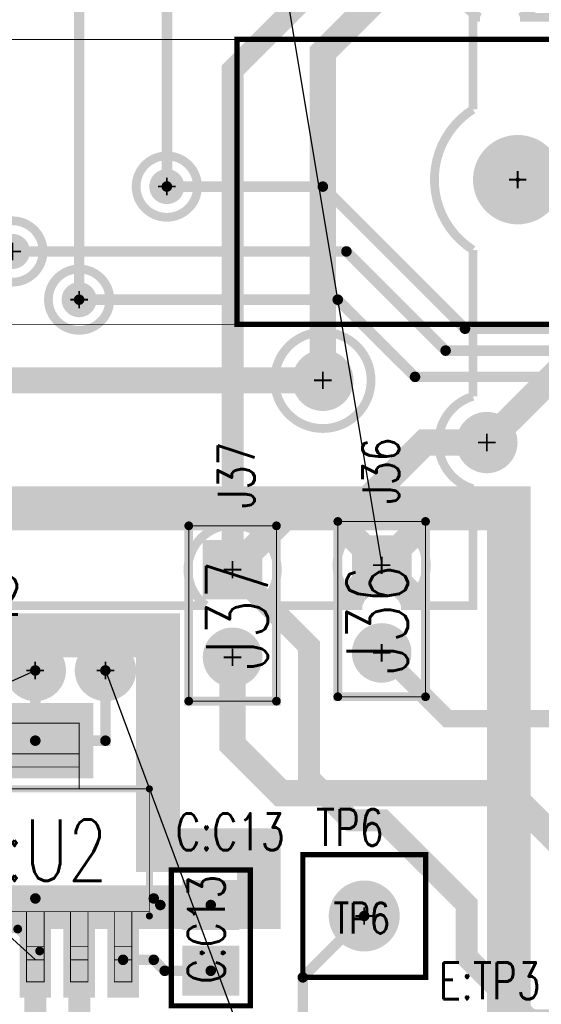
# Model space of a CAD drawing. Extents: x -7.2 to 18.3, y -5.6 to 10.9.
# Tile 21 of 112: x 1.7 to 2.3, y 1.1 to 2.2. Entities that reach past the tile are written whole.
import ezdxf
from ezdxf.enums import TextEntityAlignment as Align

# ---------------------------------------------------------------- set-up
doc = ezdxf.new("R2010")
doc.units = 0
for name, pattern in [('SIG_111', [2, 1, 1]), ('SIG_122', [2, 1, 1]), ('SIG_15', [2, 1, 1]), ('SIG_152', [2, 1, 1]), ('SIG_153', [2, 1, 1]), ('SIG_159', [2, 1, 1]), ('SIG_17', [2, 1, 1]), ('SIG_18', [2, 1, 1]), ('SIG_229', [2, 1, 1]), ('SIG_25', [2, 1, 1]), ('SIG_268', [2, 1, 1]), ('SIG_38', [2, 1, 1])]:
    doc.linetypes.add(name, pattern=pattern)
for name, color, linetype in [('2D_LINE_02', 112, 'CONTINUOUS'), ('COPPER_01', 1, 'CONTINUOUS'), ('COPPER_04', 5, 'CONTINUOUS'), ('DRIL_NPLTE_THRU_01', 16, 'CONTINUOUS'), ('DRIL_NPLTE_THRU_03', 146, 'CONTINUOUS'), ('DRIL_NPLTE_THRU_04', 176, 'CONTINUOUS'), ('DRIL_PLTE_THRU_01', 16, 'CONTINUOUS'), ('DRIL_PLTE_THRU_03', 146, 'CONTINUOUS'), ('DRIL_PLTE_THRU_04', 176, 'CONTINUOUS'), ('DRIL_SYMBOL', 254, 'CONTINUOUS'), ('LINK_00', 2, 'CONTINUOUS'), ('PADS_BOT', 5, 'CONTINUOUS'), ('PADS_INNER', 1, 'CONTINUOUS'), ('PADS_TOP', 1, 'CONTINUOUS'), ('PADS_XR_131', 3, 'CONTINUOUS'), ('PADS_XR_132', 6, 'CONTINUOUS'), ('PADS_XR_133', 254, 'CONTINUOUS'), ('PART_NAME_123', 255, 'CONTINUOUS'), ('PART_NAME_129', 2, 'CONTINUOUS'), ('PART_TOP_2DLINE_123', 255, 'CONTINUOUS'), ('PART_TOP_2DLINE_129', 2, 'CONTINUOUS'), ('POUR_OUTLINE_03', 130, 'CONTINUOUS'), ('POUR_PADTHERM_03', 130, 'CONTINUOUS'), ('POUR_VOID_03', 130, 'CONTINUOUS'), ('TRACE_01', 1, 'CONTINUOUS'), ('TRACE_03', 130, 'CONTINUOUS'), ('TRACE_04', 5, 'CONTINUOUS'), ('VIAPTS', 56, 'CONTINUOUS')]:
    doc.layers.add(name, color=color, linetype=linetype)
doc.styles.add('W0$001', font='simplex', dxfattribs={"width": 0.75})
doc.styles.add('W0$006', font='simplex', dxfattribs={"width": 0.75})

# ---------------------------------------------------------------- blocks, each defined once
blk = doc.blocks.new('SMOOTH_0$05')
at = {"const_width": 0.025}
blk.add_lwpolyline([(-0.0125, 0, 1), (0.0125, 0, 1)], format="xyb", close=True, dxfattribs=at)
blk = doc.blocks.new('DRAWING_306')
at = {"layer": '2D_LINE_02', "const_width": 0.05}
blk.add_lwpolyline([(-0.515, -0.0401), (1.065, -0.0401), (1.065, -0.9401), (-0.0151, -0.9401), (-0.0151, -1.205), (0.0999, -1.205), (0.0999, -1.38), (0.6439, -1.38), (0.6439, -1.447), (0.8849, -1.447), (0.8849, -1.17), (1.925, -1.17), (1.925, -3.01), (-0.515, -3.01)], close=True, dxfattribs=at)
at = {"layer": '2D_LINE_02'}
blk.add_blockref('SMOOTH_0$05', (1.925, -1.17), dxfattribs=at)
blk = doc.blocks.new('COPPER_298')
at = {"layer": 'COPPER_01', "const_width": 0.05}
blk.add_lwpolyline([(0, 0), (0.285, 0), (0.285, -0.245), (0.4, -0.245), (0.4, -0.31), (0, -0.31)], close=True, dxfattribs=at)
at = {"layer": 'COPPER_01'}
for p in [(0, 0), (0.285, 0), (0.285, -0.245), (0.4, -0.245), (0, -0.31), (0.4, -0.31)]:
    blk.add_blockref('SMOOTH_0$05', p, dxfattribs=at)
blk = doc.blocks.new('SMOOTH_0$01')
at = {"const_width": 0.005}
blk.add_lwpolyline([(-0.0025, 0, 1), (0.0025, 0, 1)], format="xyb", close=True, dxfattribs=at)
blk = doc.blocks.new('COPPER_310')
at = {"layer": 'COPPER_04', "const_width": 0.01}
blk.add_lwpolyline([(0, -0.025), (0.025, 0), (0.185, 0), (0.21, 0.025), (0.21, 0.705), (0.235, 0.73), (0.39, 0.73), (0.415, 0.705), (0.415, -0.125), (0.39, -0.15), (0.025, -0.15), (0, -0.125)], close=True, dxfattribs=at)
at = {"layer": 'COPPER_04'}
for p in [(0.235, 0.73), (0.39, 0.73), (0.21, 0.705), (0.415, 0.705), (0.21, 0.025), (0.025, 0), (0.185, 0), (0, -0.025), (0, -0.125), (0.415, -0.125), (0.025, -0.15), (0.39, -0.15)]:
    blk.add_blockref('SMOOTH_0$01', p, dxfattribs=at)
blk = doc.blocks.new('POUR_VOID_159')
at = {"layer": 'POUR_VOID_03', "const_width": 0.01}
blk.add_lwpolyline([(-18.1914, -17.4792, 1), (-18.1214, -17.4792, 1)], format="xyb", close=True, dxfattribs=at)
blk = doc.blocks.new('POUR_VOID_157')
at = {"layer": 'POUR_VOID_03', "const_width": 0.01}
blk.add_lwpolyline([(-18.1153, -17.5342, 1), (-18.0453, -17.5342, 1)], format="xyb", close=True, dxfattribs=at)
blk = doc.blocks.new('POUR_VOID_156')
at = {"layer": 'POUR_VOID_03', "const_width": 0.01}
blk.add_lwpolyline([(-18.0153, -17.4052, 1), (-17.9453, -17.4052, 1)], format="xyb", close=True, dxfattribs=at)
blk = doc.blocks.new('POUR_VOID_151')
at = {"layer": 'POUR_VOID_03', "const_width": 0.01}
blk.add_lwpolyline([(-17.8574, -17.6262, 1), (-17.7474, -17.6262, 1)], format="xyb", close=True, dxfattribs=at)
blk = doc.blocks.new('POUR_OUTLINE_1')
at = {"layer": 'POUR_OUTLINE_03', "const_width": 0.01}
blk.add_lwpolyline([(-18.2599, -17.8832), (-17.9356, -17.8832, -3.033121), (-17.875, -17.8832), (-17.7573, -17.8832, -4.404455), (-17.7133, -17.8832), (-17.6313, -17.8832), (-17.6313, -17.7499, -0.742619), (-17.6313, -17.6445), (-17.6313, -17.4774, -0.548161), (-17.6313, -17.3172), (-17.6313, -17.2122), (-17.6233, -17.2122, -4.582483), (-17.5775, -17.2122), (-17.172, -17.2122, -1.955698), (-17.0877, -17.1831), (-16.9685, -17.0638, -0.198912), (-16.9501, -17.0562), (-16.7053, -17.0562)], format="xyb", dxfattribs=at)
for name in ['POUR_VOID_156', 'POUR_VOID_159', 'POUR_VOID_157', 'POUR_VOID_151']:
    blk.add_blockref(name, (0, 0))
blk = doc.blocks.new('POUR_PADTHERM_170')
at = {"layer": 'POUR_PADTHERM_03', "const_width": 0.015}
for points in [[(-17.7767, -17.8064), (-17.7625, -17.8206, 1), (-17.7519, -17.81), (-17.7661, -17.7958, 1), (-17.7767, -17.8064)], [(-17.7045, -17.7958), (-17.7187, -17.81, 1), (-17.7081, -17.8206), (-17.6939, -17.8064, 1), (-17.7045, -17.7958)], [(-17.7661, -17.8786), (-17.7519, -17.8644, 1), (-17.7625, -17.8538), (-17.7767, -17.868, 1), (-17.7661, -17.8786)], [(-17.6939, -17.868), (-17.7081, -17.8538, 1), (-17.7187, -17.8644), (-17.7045, -17.8786, 1), (-17.6939, -17.868)]]:
    blk.add_lwpolyline(points, format="xyb", dxfattribs=at)
blk = doc.blocks.new('POUR_HEADER_0')
for name in ['POUR_OUTLINE_1', 'POUR_PADTHERM_170']:
    blk.add_blockref(name, (16.9203, 12.3322))
blk = doc.blocks.new('SMOOTH_0$001')
at = {"const_width": 0.0005}
blk.add_lwpolyline([(-0.00025, 0, 1), (0.00025, 0, 1)], format="xyb", close=True, dxfattribs=at)
blk = doc.blocks.new('SMOOTH_0$006')
at = {"const_width": 0.003}
blk.add_lwpolyline([(-0.0015, 0, 1), (0.0015, 0, 1)], format="xyb", close=True, dxfattribs=at)
blk = doc.blocks.new('PART_BODY_TOP_344')
at = {"layer": 'PART_TOP_2DLINE_123', "const_width": 0.006}
blk.add_lwpolyline([(-0.0775, 0.045), (0.0775, 0.045), (0.0775, -0.045), (-0.0775, -0.045)], close=True, dxfattribs=at)
at = {"layer": 'PART_TOP_2DLINE_129', "const_width": 0.001}
for points in [[(-0.0205, 0.045), (-0.0785, 0.045)], [(-0.0785, 0.045), (-0.0785, -0.045)], [(0.0195, 0.045), (0.0775, 0.045)], [(0.0775, 0.045), (0.0775, -0.045)], [(-0.0785, -0.045), (-0.0205, -0.045)], [(0.0775, -0.045), (0.0195, -0.045)]]:
    blk.add_lwpolyline(points, dxfattribs=at)
at = {"layer": 'PART_TOP_2DLINE_123'}
for p in [(-0.0775, 0.045), (0.0775, 0.045), (-0.0775, -0.045), (0.0775, -0.045)]:
    blk.add_blockref('SMOOTH_0$006', p, dxfattribs=at)
at = {"layer": 'PART_TOP_2DLINE_129'}
for p in [(-0.0785, 0.045), (-0.0785, 0.045), (-0.0205, 0.045), (0.0195, 0.045), (0.0775, 0.045), (0.0775, 0.045), (-0.0785, -0.045), (-0.0785, -0.045), (-0.0205, -0.045), (0.0195, -0.045), (0.0775, -0.045), (0.0775, -0.045)]:
    blk.add_blockref('SMOOTH_0$001', p, dxfattribs=at)
blk = doc.blocks.new('DRIL_HOLE_0')
blk.add_lwpolyline([(0, 0, 1), (0, 0, 1)], format="xyb", close=True)
blk = doc.blocks.new('PAD_1')
blk.add_lwpolyline([(0, 0, 1), (0, 0, 1)], format="xyb", close=True)
blk = doc.blocks.new('PAD_35')
at = {"const_width": 0.057}
blk.add_lwpolyline([(-0.0325, 0), (0.0325, 0)], dxfattribs=at)
blk = doc.blocks.new('PAD_36')
at = {"const_width": 0.051}
blk.add_lwpolyline([(-0.0295, 0), (0.0295, 0)], dxfattribs=at)
blk = doc.blocks.new('STK_TOP_23')
at = {"layer": 'DRIL_PLTE_THRU_01'}
blk.add_blockref('DRIL_HOLE_0', (0, 0), dxfattribs=at)
at = {"layer": 'DRIL_PLTE_THRU_03'}
blk.add_blockref('DRIL_HOLE_0', (0, 0), dxfattribs=at)
at = {"layer": 'DRIL_PLTE_THRU_04'}
blk.add_blockref('DRIL_HOLE_0', (0, 0), dxfattribs=at)
at = {"layer": 'PADS_BOT'}
blk.add_blockref('PAD_1', (0, 0), dxfattribs=at)
at = {"layer": 'PADS_INNER'}
blk.add_blockref('PAD_1', (0, 0), dxfattribs=at)
at = {"layer": 'PADS_TOP', "rotation": 90}
blk.add_blockref('PAD_36', (0, 0), dxfattribs=at)
at = {"layer": 'PADS_XR_131', "rotation": 90}
blk.add_blockref('PAD_35', (0, 0), dxfattribs=at)
at = {"layer": 'PADS_XR_133', "rotation": 90}
blk.add_blockref('PAD_36', (0, 0), dxfattribs=at)
blk = doc.blocks.new('SYM_TOP_17')
for name, p in [('STK_TOP_23', (-0.0375, 0)), ('STK_TOP_23', (0.0375, 0)), ('PART_BODY_TOP_344', (0, 0))]:
    blk.add_blockref(name, p)
blk = doc.blocks.new('PART_TOP_14')
blk.add_blockref('SYM_TOP_17', (0, 0))
at = {"layer": 'PART_NAME_123', "style": 'W0$006', "width": 0.75}
blk.add_text('C:C13', height=0.042, rotation=90, dxfattribs=at).set_placement((-0.1, -0.04))
at = {"layer": 'PART_NAME_129', "style": 'W0$001', "width": 0.75}
blk.add_text('C:C13', height=0.042, rotation=180, dxfattribs=at).set_placement((-0.0099, -0.0051), align=Align.MIDDLE_CENTER)
blk = doc.blocks.new('PART_BODY_TOP_362')
at = {"layer": 'PART_TOP_2DLINE_123', "const_width": 0.006}
blk.add_lwpolyline([(-0.5, 0.2), (3.295, 0.2), (3.295, -0.125), (-0.5, -0.125)], close=True, dxfattribs=at)
at = {"layer": 'PART_TOP_2DLINE_129', "const_width": 0.001}
blk.add_lwpolyline([(-1.095, 0.2), (3.935, 0.2), (3.935, -0.125), (-1.095, -0.125)], close=True, dxfattribs=at)
at = {"layer": 'PART_TOP_2DLINE_123'}
for p in [(3.295, 0.2), (3.295, -0.125)]:
    blk.add_blockref('SMOOTH_0$006', p, dxfattribs=at)
blk = doc.blocks.new('DRIL_SYMBOL_0$096')
at = {"layer": 'DRIL_SYMBOL', "const_width": 0.002}
for points in [[(-0.01, 0), (0.01, 0)], [(0, -0.01), (0, 0.01)]]:
    blk.add_lwpolyline(points, dxfattribs=at)
blk = doc.blocks.new('DRIL_HOLE_0$096')
at = {"const_width": 0.048}
blk.add_lwpolyline([(-0.024, 0, 1), (0.024, 0, 1)], format="xyb", close=True, dxfattribs=at)
blk.add_blockref('DRIL_SYMBOL_0$096', (0, 0))
blk = doc.blocks.new('PAD_70')
at = {"const_width": 0.0025}
blk.add_lwpolyline([(0, -0.00125, 1), (0, 0.00125, 1)], format="xyb", close=True, dxfattribs=at)
blk = doc.blocks.new('PAD_72')
at = {"const_width": 0.051}
blk.add_lwpolyline([(0, -0.0255, 1), (0, 0.0255, 1)], format="xyb", close=True, dxfattribs=at)
blk = doc.blocks.new('STK_TOP_44')
at = {"layer": 'DRIL_NPLTE_THRU_01'}
blk.add_blockref('DRIL_HOLE_0$096', (0, 0), dxfattribs=at)
at = {"layer": 'DRIL_NPLTE_THRU_03'}
blk.add_blockref('DRIL_HOLE_0$096', (0, 0), dxfattribs=at)
at = {"layer": 'DRIL_NPLTE_THRU_04'}
blk.add_blockref('DRIL_HOLE_0$096', (0, 0), dxfattribs=at)
at = {"layer": 'PADS_BOT'}
blk.add_blockref('PAD_70', (0, 0), dxfattribs=at)
at = {"layer": 'PADS_INNER'}
blk.add_blockref('PAD_70', (0, 0), dxfattribs=at)
at = {"layer": 'PADS_TOP'}
blk.add_blockref('PAD_70', (0, 0), dxfattribs=at)
at = {"layer": 'PADS_XR_131'}
blk.add_blockref('PAD_72', (0, 0), dxfattribs=at)
at = {"layer": 'PADS_XR_132'}
blk.add_blockref('PAD_72', (0, 0), dxfattribs=at)
blk = doc.blocks.new('SYM_TOP_35')
for name, p in [('PART_BODY_TOP_362', (0, 0)), ('STK_TOP_44', (2.975, 0.035))]:
    blk.add_blockref(name, p)
blk = doc.blocks.new('PART_TOP_63')
blk.add_blockref('SYM_TOP_35', (0, 0))
blk = doc.blocks.new('PART_BODY_TOP_358')
at = {"layer": 'PART_TOP_2DLINE_123', "const_width": 0.006}
blk.add_lwpolyline([(-0.07, -0.07), (-0.07, 0.07), (0.07, 0.07), (0.07, -0.07)], close=True, dxfattribs=at)
at = {"layer": 'PART_TOP_2DLINE_129', "const_width": 0.001}
blk.add_lwpolyline([(-0.07, -0.07), (-0.07, 0.07), (0.07, 0.07), (0.07, -0.07)], close=True, dxfattribs=at)
at = {"layer": 'PART_TOP_2DLINE_123'}
for p in [(-0.07, 0.07), (0.07, 0.07), (-0.07, -0.07), (0.07, -0.07)]:
    blk.add_blockref('SMOOTH_0$006', p, dxfattribs=at)
at = {"layer": 'PART_TOP_2DLINE_129'}
for p in [(-0.07, 0.07), (0.07, 0.07), (-0.07, -0.07), (0.07, -0.07)]:
    blk.add_blockref('SMOOTH_0$001', p, dxfattribs=at)
blk = doc.blocks.new('DRIL_SYMBOL_0$04')
at = {"layer": 'DRIL_SYMBOL', "const_width": 0.002}
for points in [[(-0.01, 0), (0.01, 0)], [(0, -0.01), (0, 0.01)]]:
    blk.add_lwpolyline(points, dxfattribs=at)
blk = doc.blocks.new('DRIL_HOLE_0$04')
at = {"const_width": 0.02}
blk.add_lwpolyline([(-0.01, 0, 1), (0.01, 0, 1)], format="xyb", close=True, dxfattribs=at)
blk.add_blockref('DRIL_SYMBOL_0$04', (0, 0))
blk = doc.blocks.new('PAD_55')
at = {"const_width": 0.0375}
blk.add_lwpolyline([(0, -0.01875, 1), (0, 0.01875, 1)], format="xyb", close=True, dxfattribs=at)
blk = doc.blocks.new('PAD_58')
at = {"const_width": 0.0405}
blk.add_lwpolyline([(0, -0.02025, 1), (0, 0.02025, 1)], format="xyb", close=True, dxfattribs=at)
blk = doc.blocks.new('STK_TOP_36')
at = {"layer": 'DRIL_PLTE_THRU_01'}
blk.add_blockref('DRIL_HOLE_0$04', (0, 0), dxfattribs=at)
at = {"layer": 'DRIL_PLTE_THRU_03'}
blk.add_blockref('DRIL_HOLE_0$04', (0, 0), dxfattribs=at)
at = {"layer": 'DRIL_PLTE_THRU_04'}
blk.add_blockref('DRIL_HOLE_0$04', (0, 0), dxfattribs=at)
at = {"layer": 'PADS_BOT'}
blk.add_blockref('PAD_55', (0, 0), dxfattribs=at)
at = {"layer": 'PADS_INNER'}
blk.add_blockref('PAD_55', (0, 0), dxfattribs=at)
at = {"layer": 'PADS_TOP'}
blk.add_blockref('PAD_55', (0, 0), dxfattribs=at)
at = {"layer": 'PADS_XR_131'}
blk.add_blockref('PAD_58', (0, 0), dxfattribs=at)
at = {"layer": 'PADS_XR_132'}
blk.add_blockref('PAD_58', (0, 0), dxfattribs=at)
blk = doc.blocks.new('SYM_TOP_31')
for name in ['PART_BODY_TOP_358', 'STK_TOP_36']:
    blk.add_blockref(name, (0, 0))
blk = doc.blocks.new('PART_TOP_102')
blk.add_blockref('SYM_TOP_31', (0, 0))
at = {"layer": 'PART_NAME_123', "style": 'W0$006', "width": 0.75}
blk.add_text('TP6', height=0.042, dxfattribs=at).set_placement((-0.055, 0.08))
at = {"layer": 'PART_NAME_129', "style": 'W0$001', "width": 0.75}
blk.add_text('TP6', height=0.035, dxfattribs=at).set_placement((-0.0351, -0.0199))
blk = doc.blocks.new('SMOOTH_0$008')
at = {"const_width": 0.004}
blk.add_lwpolyline([(-0.002, 0, 1), (0.002, 0, 1)], format="xyb", close=True, dxfattribs=at)
blk = doc.blocks.new('PART_BODY_TOP_377')
at = {"layer": 'PART_TOP_2DLINE_123', "const_width": 0.008}
blk.add_lwpolyline([(-0.13, 0.07), (0.13, 0.07), (0.13, -0.075), (-0.13, -0.075)], close=True, dxfattribs=at)
at = {"layer": 'PART_TOP_2DLINE_129', "const_width": 0.001}
for points in [[(-0.05, 0.07), (0.05, 0.07), (0.05, 0.145), (-0.05, 0.145)], [(-0.05, 0.11), (0.05, 0.11), (0.05, 0.095), (-0.05, 0.095)], [(-0.13, -0.07), (0.13, -0.07), (0.13, 0.07), (-0.13, 0.07)], [(-0.11, -0.07), (-0.09, -0.07), (-0.09, -0.15), (-0.11, -0.15)], [(-0.06, -0.07), (-0.04, -0.07), (-0.04, -0.15), (-0.06, -0.15)], [(-0.01, -0.07), (0.01, -0.07), (0.01, -0.15), (-0.01, -0.15)], [(0.04, -0.07), (0.06, -0.07), (0.06, -0.15), (0.04, -0.15)], [(0.09, -0.07), (0.11, -0.07), (0.11, -0.15), (0.09, -0.15)], [(-0.11, -0.11), (-0.09, -0.11), (-0.09, -0.125), (-0.11, -0.125)], [(-0.06, -0.11), (-0.04, -0.11), (-0.04, -0.125), (-0.06, -0.125)], [(-0.01, -0.11), (0.01, -0.11), (0.01, -0.125), (-0.01, -0.125)], [(0.04, -0.11), (0.06, -0.11), (0.06, -0.125), (0.04, -0.125)], [(0.09, -0.11), (0.11, -0.11), (0.11, -0.125), (0.09, -0.125)], [(-0.11, -0.125), (-0.09, -0.125), (-0.09, -0.15), (-0.11, -0.15)], [(-0.06, -0.125), (-0.04, -0.125), (-0.04, -0.15), (-0.06, -0.15)], [(-0.01, -0.125), (0.01, -0.125), (0.01, -0.15), (-0.01, -0.15)], [(0.04, -0.125), (0.06, -0.125), (0.06, -0.15), (0.04, -0.15)], [(0.09, -0.125), (0.11, -0.125), (0.11, -0.15), (0.09, -0.15)]]:
    blk.add_lwpolyline(points, close=True, dxfattribs=at)
blk.add_lwpolyline([(-0.1221, -0.06, 1), (-0.1079, -0.06, 1)], format="xyb", close=True, dxfattribs=at)
at = {"layer": 'PART_TOP_2DLINE_123'}
for p in [(-0.13, 0.07), (0.13, 0.07), (-0.13, -0.075), (0.13, -0.075)]:
    blk.add_blockref('SMOOTH_0$008', p, dxfattribs=at)
at = {"layer": 'PART_TOP_2DLINE_129'}
for p in [(-0.05, 0.145), (0.05, 0.145), (-0.05, 0.11), (0.05, 0.11), (-0.05, 0.095), (0.05, 0.095), (-0.13, 0.07), (-0.05, 0.07), (0.05, 0.07), (0.13, 0.07), (-0.13, -0.07), (-0.11, -0.07), (-0.09, -0.07), (-0.06, -0.07), (-0.04, -0.07), (-0.01, -0.07), (0.01, -0.07), (0.04, -0.07), (0.06, -0.07), (0.09, -0.07), (0.11, -0.07), (0.13, -0.07), (-0.11, -0.11), (-0.09, -0.11), (-0.06, -0.11), (-0.04, -0.11), (-0.01, -0.11), (0.01, -0.11), (0.04, -0.11), (0.06, -0.11), (0.09, -0.11), (0.11, -0.11), (-0.11, -0.125), (-0.11, -0.125), (-0.09, -0.125), (-0.09, -0.125), (-0.06, -0.125), (-0.06, -0.125), (-0.04, -0.125), (-0.04, -0.125), (-0.01, -0.125), (-0.01, -0.125), (0.01, -0.125), (0.01, -0.125), (0.04, -0.125), (0.04, -0.125), (0.06, -0.125), (0.06, -0.125), (0.09, -0.125), (0.09, -0.125), (0.11, -0.125), (0.11, -0.125), (-0.11, -0.15), (-0.11, -0.15), (-0.09, -0.15), (-0.09, -0.15), (-0.06, -0.15), (-0.06, -0.15), (-0.04, -0.15), (-0.04, -0.15), (-0.01, -0.15), (-0.01, -0.15), (0.01, -0.15), (0.01, -0.15), (0.04, -0.15), (0.04, -0.15), (0.06, -0.15), (0.06, -0.15), (0.09, -0.15), (0.09, -0.15), (0.11, -0.15), (0.11, -0.15)]:
    blk.add_blockref('SMOOTH_0$001', p, dxfattribs=at)
blk = doc.blocks.new('PAD_100')
at = {"const_width": 0.036}
blk.add_lwpolyline([(-0.043, 0), (0.043, 0)], dxfattribs=at)
blk = doc.blocks.new('PAD_101')
at = {"const_width": 0.03}
blk.add_lwpolyline([(-0.04, 0), (0.04, 0)], dxfattribs=at)
blk = doc.blocks.new('STK_TOP_62')
at = {"layer": 'DRIL_PLTE_THRU_01'}
blk.add_blockref('DRIL_HOLE_0', (0, 0), dxfattribs=at)
at = {"layer": 'DRIL_PLTE_THRU_03'}
blk.add_blockref('DRIL_HOLE_0', (0, 0), dxfattribs=at)
at = {"layer": 'DRIL_PLTE_THRU_04'}
blk.add_blockref('DRIL_HOLE_0', (0, 0), dxfattribs=at)
at = {"layer": 'PADS_BOT'}
blk.add_blockref('PAD_1', (0, 0), dxfattribs=at)
at = {"layer": 'PADS_INNER'}
blk.add_blockref('PAD_1', (0, 0), dxfattribs=at)
at = {"layer": 'PADS_TOP', "rotation": 90}
blk.add_blockref('PAD_101', (0, 0), dxfattribs=at)
at = {"layer": 'PADS_XR_131', "rotation": 90}
blk.add_blockref('PAD_100', (0, 0), dxfattribs=at)
at = {"layer": 'PADS_XR_133', "rotation": 90}
blk.add_blockref('PAD_101', (0, 0), dxfattribs=at)
blk = doc.blocks.new('PAD_102')
at = {"const_width": 0.086}
blk.add_lwpolyline([(-0.066, 0), (0.066, 0)], dxfattribs=at)
blk = doc.blocks.new('PAD_103')
at = {"const_width": 0.08}
blk.add_lwpolyline([(-0.063, 0), (0.063, 0)], dxfattribs=at)
blk = doc.blocks.new('STK_TOP_63')
at = {"layer": 'DRIL_PLTE_THRU_01'}
blk.add_blockref('DRIL_HOLE_0', (0, 0), dxfattribs=at)
at = {"layer": 'DRIL_PLTE_THRU_03'}
blk.add_blockref('DRIL_HOLE_0', (0, 0), dxfattribs=at)
at = {"layer": 'DRIL_PLTE_THRU_04'}
blk.add_blockref('DRIL_HOLE_0', (0, 0), dxfattribs=at)
at = {"layer": 'PADS_BOT'}
blk.add_blockref('PAD_1', (0, 0), dxfattribs=at)
at = {"layer": 'PADS_INNER'}
blk.add_blockref('PAD_1', (0, 0), dxfattribs=at)
at = {"layer": 'PADS_TOP'}
blk.add_blockref('PAD_103', (0, 0), dxfattribs=at)
at = {"layer": 'PADS_XR_131'}
blk.add_blockref('PAD_102', (0, 0), dxfattribs=at)
at = {"layer": 'PADS_XR_133'}
blk.add_blockref('PAD_103', (0, 0), dxfattribs=at)
blk = doc.blocks.new('SYM_TOP_50')
for name, p in [('STK_TOP_63', (0, 0.125)), ('PART_BODY_TOP_377', (0, 0)), ('STK_TOP_62', (-0.1, -0.125)), ('STK_TOP_62', (-0.05, -0.125)), ('STK_TOP_62', (0, -0.125)), ('STK_TOP_62', (0.05, -0.125)), ('STK_TOP_62', (0.1, -0.125))]:
    blk.add_blockref(name, p)
blk = doc.blocks.new('PART_TOP_212')
blk.add_blockref('SYM_TOP_50', (0, 0))
at = {"layer": 'PART_NAME_123', "style": 'W0$006', "width": 0.75}
blk.add_text('C:U2', height=0.042, dxfattribs=at).set_placement((-0.0651, 0.2901), align=Align.MIDDLE_CENTER)
at = {"layer": 'PART_NAME_129', "style": 'W0$001', "width": 0.75}
blk.add_text('C:U2', height=0.07, dxfattribs=at).set_placement((0, 0), align=Align.MIDDLE_CENTER)
blk = doc.blocks.new('PART_BODY_TOP_340')
at = {"layer": 'PART_TOP_2DLINE_123', "const_width": 0.01}
blk.add_lwpolyline([(-0.05, -0.05), (-0.05, 0.05), (0.15, 0.05), (0.15, -0.05), (-0.05, -0.05)], dxfattribs=at)
at = {"layer": 'PART_TOP_2DLINE_129', "const_width": 0.001}
blk.add_lwpolyline([(-0.05, -0.05), (-0.05, 0.05), (0.15, 0.05), (0.15, -0.05), (-0.05, -0.05)], dxfattribs=at)
at = {"layer": 'PART_TOP_2DLINE_123'}
for p in [(-0.05, 0.05), (0.15, 0.05), (-0.05, -0.05), (-0.05, -0.05), (0.15, -0.05)]:
    blk.add_blockref('SMOOTH_0$01', p, dxfattribs=at)
at = {"layer": 'PART_TOP_2DLINE_129'}
for p in [(-0.05, 0.05), (0.15, 0.05), (-0.05, -0.05), (-0.05, -0.05), (0.15, -0.05)]:
    blk.add_blockref('SMOOTH_0$001', p, dxfattribs=at)
blk = doc.blocks.new('DRIL_SYMBOL_0$042')
at = {"layer": 'DRIL_SYMBOL', "const_width": 0.002}
for points in [[(-0.01, 0), (0.01, 0)], [(0, -0.01), (0, 0.01)]]:
    blk.add_lwpolyline(points, dxfattribs=at)
blk = doc.blocks.new('DRIL_HOLE_0$042')
at = {"const_width": 0.021}
blk.add_lwpolyline([(-0.0105, 0, 1), (0.0105, 0, 1)], format="xyb", close=True, dxfattribs=at)
blk.add_blockref('DRIL_SYMBOL_0$042', (0, 0))
blk = doc.blocks.new('PAD_39')
at = {"const_width": 0.031}
blk.add_lwpolyline([(0, -0.0155, 1), (0, 0.0155, 1)], format="xyb", close=True, dxfattribs=at)
blk = doc.blocks.new('PAD_40')
at = {"const_width": 0.062}
blk.add_lwpolyline([(-0.031, 0), (0.031, 0)], dxfattribs=at)
blk = doc.blocks.new('PAD_41')
at = {"const_width": 0.068}
blk.add_lwpolyline([(-0.034, 0), (0.034, 0)], dxfattribs=at)
blk = doc.blocks.new('STK_TOP_15')
at = {"layer": 'DRIL_PLTE_THRU_01'}
blk.add_blockref('DRIL_HOLE_0$042', (0, 0), dxfattribs=at)
at = {"layer": 'DRIL_PLTE_THRU_03'}
blk.add_blockref('DRIL_HOLE_0$042', (0, 0), dxfattribs=at)
at = {"layer": 'DRIL_PLTE_THRU_04'}
blk.add_blockref('DRIL_HOLE_0$042', (0, 0), dxfattribs=at)
at = {"layer": 'PADS_BOT'}
blk.add_blockref('PAD_40', (0, 0), dxfattribs=at)
at = {"layer": 'PADS_INNER'}
blk.add_blockref('PAD_39', (0, 0), dxfattribs=at)
at = {"layer": 'PADS_TOP'}
blk.add_blockref('PAD_40', (0, 0), dxfattribs=at)
at = {"layer": 'PADS_XR_131'}
blk.add_blockref('PAD_41', (0, 0), dxfattribs=at)
at = {"layer": 'PADS_XR_132'}
blk.add_blockref('PAD_41', (0, 0), dxfattribs=at)
blk = doc.blocks.new('PAD_43')
at = {"const_width": 0.034}
blk.add_lwpolyline([(0, -0.017, 1), (0, 0.017, 1)], format="xyb", close=True, dxfattribs=at)
blk = doc.blocks.new('STK_TOP_16')
at = {"layer": 'DRIL_PLTE_THRU_01'}
blk.add_blockref('DRIL_HOLE_0$042', (0, 0), dxfattribs=at)
at = {"layer": 'DRIL_PLTE_THRU_03'}
blk.add_blockref('DRIL_HOLE_0$042', (0, 0), dxfattribs=at)
at = {"layer": 'DRIL_PLTE_THRU_04'}
blk.add_blockref('DRIL_HOLE_0$042', (0, 0), dxfattribs=at)
at = {"layer": 'PADS_BOT'}
blk.add_blockref('PAD_39', (0, 0), dxfattribs=at)
at = {"layer": 'PADS_INNER'}
blk.add_blockref('PAD_39', (0, 0), dxfattribs=at)
at = {"layer": 'PADS_TOP'}
blk.add_blockref('PAD_39', (0, 0), dxfattribs=at)
at = {"layer": 'PADS_XR_131'}
blk.add_blockref('PAD_43', (0, 0), dxfattribs=at)
at = {"layer": 'PADS_XR_132'}
blk.add_blockref('PAD_43', (0, 0), dxfattribs=at)
blk = doc.blocks.new('SYM_TOP_13')
for name, p in [('PART_BODY_TOP_340', (0, 0)), ('STK_TOP_15', (0, 0)), ('STK_TOP_16', (0.1, 0))]:
    blk.add_blockref(name, p)
blk = doc.blocks.new('PART_TOP_443')
blk.add_blockref('SYM_TOP_13', (0, 0))
at = {"layer": 'PART_NAME_123', "style": 'W0$006', "width": 0.75}
blk.add_text('J36', height=0.042, rotation=180, dxfattribs=at).set_placement((-0.07, 0.02))
at = {"layer": 'PART_NAME_129', "style": 'W0$001', "width": 0.75}
blk.add_text('J36', height=0.07, rotation=180, dxfattribs=at).set_placement((0.125, 0.03))
blk = doc.blocks.new('PART_TOP_444')
blk.add_blockref('SYM_TOP_13', (0, 0))
at = {"layer": 'PART_NAME_123', "style": 'W0$006', "width": 0.75}
blk.add_text('J37', height=0.042, rotation=180, dxfattribs=at).set_placement((-0.07, 0.025))
at = {"layer": 'PART_NAME_129', "style": 'W0$001', "width": 0.75}
blk.add_text('J37', height=0.07, rotation=180, dxfattribs=at).set_placement((0.115, 0.04))
blk = doc.blocks.new('DRIL_SYMBOL_0$02')
at = {"layer": 'DRIL_SYMBOL', "const_width": 0.002}
for points in [[(-0.01, 0), (0.01, 0)], [(0, -0.01), (0, 0.01)]]:
    blk.add_lwpolyline(points, dxfattribs=at)
blk = doc.blocks.new('DRIL_HOLE_0$02')
at = {"const_width": 0.01}
blk.add_lwpolyline([(-0.005, 0, 1), (0.005, 0, 1)], format="xyb", close=True, dxfattribs=at)
blk.add_blockref('DRIL_SYMBOL_0$02', (0, 0))
blk = doc.blocks.new('PAD_138')
at = {"const_width": 0.02}
blk.add_lwpolyline([(0, -0.01, 1), (0, 0.01, 1)], format="xyb", close=True, dxfattribs=at)
blk = doc.blocks.new('PAD_139')
at = {"const_width": 0.023}
blk.add_lwpolyline([(0, -0.0115, 1), (0, 0.0115, 1)], format="xyb", close=True, dxfattribs=at)
blk = doc.blocks.new('STK_TOP_80')
at = {"layer": 'DRIL_PLTE_THRU_01'}
blk.add_blockref('DRIL_HOLE_0$02', (0, 0), dxfattribs=at)
at = {"layer": 'DRIL_PLTE_THRU_03'}
blk.add_blockref('DRIL_HOLE_0$02', (0, 0), dxfattribs=at)
at = {"layer": 'DRIL_PLTE_THRU_04'}
blk.add_blockref('DRIL_HOLE_0$02', (0, 0), dxfattribs=at)
at = {"layer": 'PADS_BOT'}
blk.add_blockref('PAD_138', (0, 0), dxfattribs=at)
at = {"layer": 'PADS_INNER'}
blk.add_blockref('PAD_138', (0, 0), dxfattribs=at)
at = {"layer": 'PADS_TOP'}
blk.add_blockref('PAD_138', (0, 0), dxfattribs=at)
at = {"layer": 'PADS_XR_131'}
blk.add_blockref('PAD_139', (0, 0), dxfattribs=at)
at = {"layer": 'PADS_XR_132'}
blk.add_blockref('PAD_139', (0, 0), dxfattribs=at)
blk = doc.blocks.new('SYM_TOP_66')
blk.add_blockref('STK_TOP_80', (0, 0))
blk = doc.blocks.new('PART_TOP_464')
blk.add_blockref('SYM_TOP_66', (0, 0))
at = {"layer": 'PART_NAME_123', "style": 'W0$006', "width": 0.75}
blk.add_text('E:TP3', height=0.042, rotation=270, dxfattribs=at).set_placement((-0.0209, 0.1631))
blk = doc.blocks.new('SMOOTH_0$025')
at = {"const_width": 0.0125}
blk.add_lwpolyline([(-0.00625, 0, 1), (0.00625, 0, 1)], format="xyb", close=True, dxfattribs=at)
blk = doc.blocks.new('TRACE_346')
at = {"layer": 'TRACE_01', "linetype": 'SIG_15', "const_width": 0.025}
blk.add_lwpolyline([(1.7002, 1.1249), (1.7002, 1.1949)], dxfattribs=at)
at = {"layer": 'TRACE_01'}
for p in [(1.7002, 1.1949), (1.7002, 1.1249)]:
    blk.add_blockref('SMOOTH_0$025', p, dxfattribs=at)
blk = doc.blocks.new('TRACE_350')
at = {"layer": 'TRACE_01', "linetype": 'SIG_15', "const_width": 0.025}
blk.add_lwpolyline([(1.7002, 1.0199), (1.7002, 1.1249)], dxfattribs=at)
at = {"layer": 'TRACE_01'}
for p in [(1.7002, 1.1249), (1.7002, 1.0199)]:
    blk.add_blockref('SMOOTH_0$025', p, dxfattribs=at)
blk = doc.blocks.new('SMOOTH_0$012')
at = {"const_width": 0.006}
blk.add_lwpolyline([(-0.003, 0, 1), (0.003, 0, 1)], format="xyb", close=True, dxfattribs=at)
blk = doc.blocks.new('TRACE_348')
at = {"layer": 'TRACE_01', "linetype": 'SIG_15', "const_width": 0.012}
blk.add_lwpolyline([(1.9002, 1.1874), (1.8427, 1.1874), (1.8352, 1.1949), (1.7002, 1.1949)], dxfattribs=at)
at = {"layer": 'TRACE_01'}
for p in [(1.7002, 1.1949), (1.8352, 1.1949), (1.8427, 1.1874), (1.9002, 1.1874)]:
    blk.add_blockref('SMOOTH_0$012', p, dxfattribs=at)
blk = doc.blocks.new('SMOOTH_0$03')
at = {"const_width": 0.015}
blk.add_lwpolyline([(-0.0075, 0, 1), (0.0075, 0, 1)], format="xyb", close=True, dxfattribs=at)
blk = doc.blocks.new('TRACE_1760')
at = {"layer": 'TRACE_01', "linetype": 'SIG_111', "const_width": 0.012}
blk.add_lwpolyline([(1.9002, 1.1124), (1.8477, 1.1124), (1.8352, 1.1249), (1.8002, 1.1249)], dxfattribs=at)
at = {"layer": 'TRACE_01'}
for p in [(1.8002, 1.1249), (1.8352, 1.1249), (1.8477, 1.1124), (1.9002, 1.1124)]:
    blk.add_blockref('SMOOTH_0$012', p, dxfattribs=at)
blk = doc.blocks.new('TRACE_1990')
at = {"layer": 'TRACE_01', "linetype": 'SIG_152', "const_width": 0.025}
blk.add_lwpolyline([(1.7736, 1.008), (1.7502, 1.0314), (1.7502, 1.1249)], dxfattribs=at)
at = {"layer": 'TRACE_01'}
for p in [(1.7502, 1.1249), (1.7502, 1.0314), (1.7736, 1.008)]:
    blk.add_blockref('SMOOTH_0$025', p, dxfattribs=at)
blk = doc.blocks.new('TRACE_1984')
at = {"layer": 'TRACE_01', "linetype": 'SIG_152', "const_width": 0.012}
blk.add_lwpolyline([(2.0052, 0.9999), (2.0052, 1.1049), (2.0752, 1.1749)], dxfattribs=at)
at = {"layer": 'TRACE_01'}
for p in [(2.0752, 1.1749), (2.0052, 1.1049), (2.0052, 0.9999)]:
    blk.add_blockref('SMOOTH_0$012', p, dxfattribs=at)
blk = doc.blocks.new('SMOOTH_0$02')
at = {"const_width": 0.01}
blk.add_lwpolyline([(-0.005, 0, 1), (0.005, 0, 1)], format="xyb", close=True, dxfattribs=at)
blk = doc.blocks.new('DRIL_SYMBOL_0$03')
at = {"layer": 'DRIL_SYMBOL', "const_width": 0.002}
for points in [[(-0.01, 0), (0.01, 0)], [(0, -0.01), (0, 0.01)]]:
    blk.add_lwpolyline(points, dxfattribs=at)
blk = doc.blocks.new('DRIL_HOLE_0$03')
at = {"const_width": 0.015}
blk.add_lwpolyline([(-0.0075, 0, 1), (0.0075, 0, 1)], format="xyb", close=True, dxfattribs=at)
blk.add_blockref('DRIL_SYMBOL_0$03', (0, 0))
blk = doc.blocks.new('PAD_5')
at = {"const_width": 0.035}
blk.add_lwpolyline([(0, -0.0175, 1), (0, 0.0175, 1)], format="xyb", close=True, dxfattribs=at)
blk = doc.blocks.new('PAD_189')
at = {"const_width": 0.0275}
blk.add_lwpolyline([(0, -0.01375, 1), (0, 0.01375, 1)], format="xyb", close=True, dxfattribs=at)
blk = doc.blocks.new('STK_TOP_3')
at = {"layer": 'DRIL_PLTE_THRU_01'}
blk.add_blockref('DRIL_HOLE_0$03', (0, 0), dxfattribs=at)
at = {"layer": 'DRIL_PLTE_THRU_03'}
blk.add_blockref('DRIL_HOLE_0$03', (0, 0), dxfattribs=at)
at = {"layer": 'DRIL_PLTE_THRU_04'}
blk.add_blockref('DRIL_HOLE_0$03', (0, 0), dxfattribs=at)
at = {"layer": 'PADS_BOT'}
blk.add_blockref('PAD_189', (0, 0), dxfattribs=at)
at = {"layer": 'PADS_INNER'}
blk.add_blockref('PAD_5', (0, 0), dxfattribs=at)
at = {"layer": 'PADS_TOP'}
blk.add_blockref('PAD_189', (0, 0), dxfattribs=at)
blk = doc.blocks.new('SYM_TOP_1')
blk.add_blockref('STK_TOP_3', (0, 0))
blk = doc.blocks.new('DRIL_SYMBOL_0$018')
at = {"layer": 'DRIL_SYMBOL', "const_width": 0.002}
for points in [[(-0.01, 0), (0.01, 0)], [(0, -0.01), (0, 0.01)]]:
    blk.add_lwpolyline(points, dxfattribs=at)
blk = doc.blocks.new('DRIL_HOLE_0$018')
at = {"const_width": 0.009}
blk.add_lwpolyline([(-0.0045, 0, 1), (0.0045, 0, 1)], format="xyb", close=True, dxfattribs=at)
blk.add_blockref('DRIL_SYMBOL_0$018', (0, 0))
blk = doc.blocks.new('STK_TOP_4')
at = {"layer": 'DRIL_PLTE_THRU_01'}
blk.add_blockref('DRIL_HOLE_0$018', (0, 0), dxfattribs=at)
at = {"layer": 'DRIL_PLTE_THRU_03'}
blk.add_blockref('DRIL_HOLE_0$018', (0, 0), dxfattribs=at)
at = {"layer": 'DRIL_PLTE_THRU_04'}
blk.add_blockref('DRIL_HOLE_0$018', (0, 0), dxfattribs=at)
at = {"layer": 'PADS_BOT'}
blk.add_blockref('PAD_138', (0, 0), dxfattribs=at)
at = {"layer": 'PADS_INNER'}
blk.add_blockref('PAD_138', (0, 0), dxfattribs=at)
at = {"layer": 'PADS_TOP'}
blk.add_blockref('PAD_138', (0, 0), dxfattribs=at)
blk = doc.blocks.new('SYM_TOP_2')
blk.add_blockref('STK_TOP_4', (0, 0))

msp = doc.modelspace()

# ---------------------------------------------------------------- linework, layer by layer
at = {"layer": 'LINK_00', "linetype": 'SIG_153'}
msp.add_line((1.935, 2.5365), (2.0951, 1.575), dxfattribs=at)
at = {"layer": 'LINK_00', "linetype": 'SIG_15'}
for p, q in [((1.21, 1.235), (1.7001, 1.455)), ((1.7801, 1.455), (2.02, 0.81)), ((1.7002, 1.1249), (1.365, 1.43))]:
    msp.add_line(p, q, dxfattribs=at)
at = {"layer": 'TRACE_01', "linetype": 'SIG_122', "const_width": 0.012}
msp.add_lwpolyline([(1.7501, 1.878), (1.7501, 2.5), (1.6352, 2.6149), (1.4452, 2.6149), (1.3252, 2.7349), (1.3252, 3.1599)], dxfattribs=at)
at = {"layer": 'TRACE_01', "linetype": 'SIG_159', "const_width": 0.012}
msp.add_lwpolyline([(1.8501, 2.007), (1.8502, 2.0071), (1.8502, 2.7964)], dxfattribs=at)
at = {"layer": 'TRACE_01', "linetype": 'SIG_17', "const_width": 0.025}
msp.add_lwpolyline([(1.9251, 1.57), (1.9251, 2.1401), (2.105, 2.32), (2.285, 2.32)], dxfattribs=at)
at = {"layer": 'TRACE_01', "linetype": 'SIG_25', "const_width": 0.03}
msp.add_lwpolyline([(2.028, 1.786), (2.028, 2.16), (2.118, 2.25), (2.23, 2.25)], dxfattribs=at)
at = {"layer": 'TRACE_01', "linetype": 'SIG_229', "const_width": 0.03}
msp.add_lwpolyline([(2.3232, 1.2329), (2.2411, 1.315), (1.9801, 1.315), (1.9251, 1.37), (1.9251, 1.47)], dxfattribs=at)
at = {"layer": 'TRACE_01', "linetype": 'SIG_15', "const_width": 0.012}
for points in [[(1.7002, 1.3749), (1.6201, 1.3749), (1.6201, 1.455)], [(1.7002, 1.3749), (1.7001, 1.3749), (1.7001, 1.455)], [(1.7002, 1.3749), (1.7801, 1.3749), (1.7801, 1.455)]]:
    msp.add_lwpolyline(points, dxfattribs=at)
at = {"layer": 'TRACE_03', "linetype": 'SIG_17', "const_width": 0.03}
msp.add_lwpolyline([(2.215, 1.715), (2.324, 1.824), (2.5752, 1.824)], dxfattribs=at)
at = {"layer": 'TRACE_04', "linetype": 'SIG_159', "const_width": 0.012}
msp.add_lwpolyline([(1.8501, 2.007), (2.028, 2.007), (2.1901, 1.8449), (3.0702, 1.8449), (3.1151, 1.8), (3.8301, 1.8), (3.8501, 1.82)], dxfattribs=at)
at = {"layer": 'TRACE_04', "linetype": 'SIG_38', "const_width": 0.012}
msp.add_lwpolyline([(1.674, 1.933), (2.0549, 1.933), (2.168, 1.8199), (3.0452, 1.8199), (3.0901, 1.775), (3.2601, 1.775), (3.3502, 1.6849), (3.6252, 1.6849), (3.6401, 1.67), (3.8151, 1.67), (3.845, 1.6999), (3.9051, 1.6999), (3.935, 1.67), (4.3301, 1.67), (4.4051, 1.745)], dxfattribs=at)
at = {"layer": 'TRACE_04', "linetype": 'SIG_122', "const_width": 0.012}
msp.add_lwpolyline([(1.7501, 1.878), (2.045, 1.878), (2.1331, 1.7899), (3.0352, 1.7899), (3.0701, 1.755), (3.2401, 1.755), (3.3377, 1.6575), (3.6126, 1.6575), (3.6251, 1.645), (3.81, 1.645), (3.8751, 1.5799)], dxfattribs=at)
at = {"layer": 'TRACE_04', "linetype": 'SIG_25', "const_width": 0.03}
msp.add_lwpolyline([(1.584, 1.786), (2.028, 1.786)], dxfattribs=at)
at = {"layer": 'TRACE_04', "linetype": 'SIG_17'}
for points, const_width in [([(1.9251, 1.57), (1.9911, 1.636), (2.065, 1.636), (2.144, 1.715), (2.215, 1.715)], 0.03), ([(1.9251, 1.57), (2.0121, 1.483), (2.0121, 1.332), (2.0601, 1.284), (2.0961, 1.284), (2.1921, 1.188), (2.1921, 1.128), (2.2641, 1.056), (3.6651, 1.056), (3.7452, 0.9759), (4.3961, 0.9759), (5.1921, 0.18), (5.1921, 0.018), (5.3001, -0.09), (8.5401, -0.09), (8.6361, 0.006), (8.6361, 0.336)], 0.025)]:
    msp.add_lwpolyline(points, dxfattribs=dict(at, const_width=const_width))
at = {"layer": 'TRACE_04', "linetype": 'SIG_268', "const_width": 0.02}
msp.add_lwpolyline([(2.0951, 1.475), (2.1701, 1.4), (2.3301, 1.4)], dxfattribs=at)

# ---------------------------------------------------------------- block references
at = {"linetype": 'SIG_153'}
msp.add_blockref('POUR_HEADER_0', (2.9101, 7.08), dxfattribs=at)
for name, p in [('DRAWING_306', (0.3151, 2.81)), ('PART_TOP_212', (1.7002, 1.2499)), ('PART_TOP_102', (2.0752, 1.1749)), ('TRACE_346', (0, 0)), ('TRACE_348', (0, 0)), ('TRACE_1984', (0, 0)), ('TRACE_350', (0, 0)), ('TRACE_1990', (0, 0)), ('TRACE_1760', (0, 0))]:
    msp.add_blockref(name, p)
for name, p, rotation in [('PART_TOP_63', (5.2252, 2.0499), 180), ('PART_TOP_444', (1.9251, 1.57), 270), ('PART_TOP_443', (2.0951, 1.575), 270), ('PART_TOP_14', (1.9002, 1.1499), 270), ('PART_TOP_464', (2.3232, 1.1009), 90)]:
    msp.add_blockref(name, p, dxfattribs=dict(rotation=rotation))
at = {"linetype": 'SIG_15'}
msp.add_blockref('COPPER_298', (1.5551, 1.495), dxfattribs=at)
at = {"linetype": 'SIG_18'}
msp.add_blockref('COPPER_310', (1.2901, 0.43), dxfattribs=at)
at = {"layer": 'TRACE_01'}
for name, p in [('SMOOTH_0$03', (2.028, 2.16)), ('SMOOTH_0$025', (1.9251, 2.1401)), ('SMOOTH_0$012', (1.8501, 2.007)), ('SMOOTH_0$012', (1.8502, 2.0071)), ('SMOOTH_0$012', (1.7501, 1.878)), ('SMOOTH_0$03', (2.028, 1.786)), ('SMOOTH_0$025', (1.9251, 1.57)), ('SMOOTH_0$03', (1.9251, 1.47)), ('SMOOTH_0$012', (1.7001, 1.455)), ('SMOOTH_0$012', (1.7801, 1.455)), ('SMOOTH_0$03', (1.9251, 1.37)), ('SMOOTH_0$012', (1.7001, 1.3749)), ('SMOOTH_0$012', (1.7002, 1.3749)), ('SMOOTH_0$012', (1.7002, 1.3749)), ('SMOOTH_0$012', (1.7002, 1.3749)), ('SMOOTH_0$012', (1.7801, 1.3749)), ('SMOOTH_0$03', (1.9801, 1.315)), ('SMOOTH_0$03', (2.2411, 1.315))]:
    msp.add_blockref(name, p, dxfattribs=at)
at = {"layer": 'TRACE_03'}
msp.add_blockref('SMOOTH_0$03', (2.215, 1.715), dxfattribs=at)
at = {"layer": 'TRACE_04'}
for name, p in [('SMOOTH_0$012', (1.8501, 2.007)), ('SMOOTH_0$012', (2.028, 2.007)), ('SMOOTH_0$012', (2.0549, 1.933)), ('SMOOTH_0$012', (1.7501, 1.878)), ('SMOOTH_0$012', (2.045, 1.878)), ('SMOOTH_0$012', (2.1901, 1.8449)), ('SMOOTH_0$012', (2.168, 1.8199)), ('SMOOTH_0$03', (2.028, 1.786)), ('SMOOTH_0$012', (2.1331, 1.7899)), ('SMOOTH_0$03', (2.144, 1.715)), ('SMOOTH_0$03', (2.215, 1.715)), ('SMOOTH_0$03', (1.9911, 1.636)), ('SMOOTH_0$03', (2.065, 1.636)), ('SMOOTH_0$03', (1.9251, 1.57)), ('SMOOTH_0$025', (1.9251, 1.57)), ('SMOOTH_0$025', (2.0121, 1.483)), ('SMOOTH_0$02', (2.0951, 1.475)), ('SMOOTH_0$02', (2.1701, 1.4)), ('SMOOTH_0$025', (2.0121, 1.332)), ('SMOOTH_0$025', (2.0601, 1.284)), ('SMOOTH_0$025', (2.0961, 1.284)), ('SMOOTH_0$025', (2.1921, 1.188)), ('SMOOTH_0$025', (2.1921, 1.128))]:
    msp.add_blockref(name, p, dxfattribs=at)
at = {"layer": 'VIAPTS', "linetype": 'SIG_159'}
msp.add_blockref('SYM_TOP_2', (1.8501, 2.007), dxfattribs=at)
at = {"layer": 'VIAPTS', "linetype": 'SIG_38'}
msp.add_blockref('SYM_TOP_2', (1.674, 1.933), dxfattribs=at)
at = {"layer": 'VIAPTS', "linetype": 'SIG_122'}
msp.add_blockref('SYM_TOP_2', (1.7501, 1.878), dxfattribs=at)
at = {"layer": 'VIAPTS', "linetype": 'SIG_25'}
msp.add_blockref('SYM_TOP_1', (2.028, 1.786), dxfattribs=at)
at = {"layer": 'VIAPTS', "linetype": 'SIG_17'}
msp.add_blockref('SYM_TOP_1', (2.215, 1.715), dxfattribs=at)
at = {"layer": 'VIAPTS', "linetype": 'SIG_15'}
for p in [(1.7001, 1.455), (1.7801, 1.455)]:
    msp.add_blockref('SYM_TOP_1', p, dxfattribs=at)

doc.saveas('drawing.dxf')
